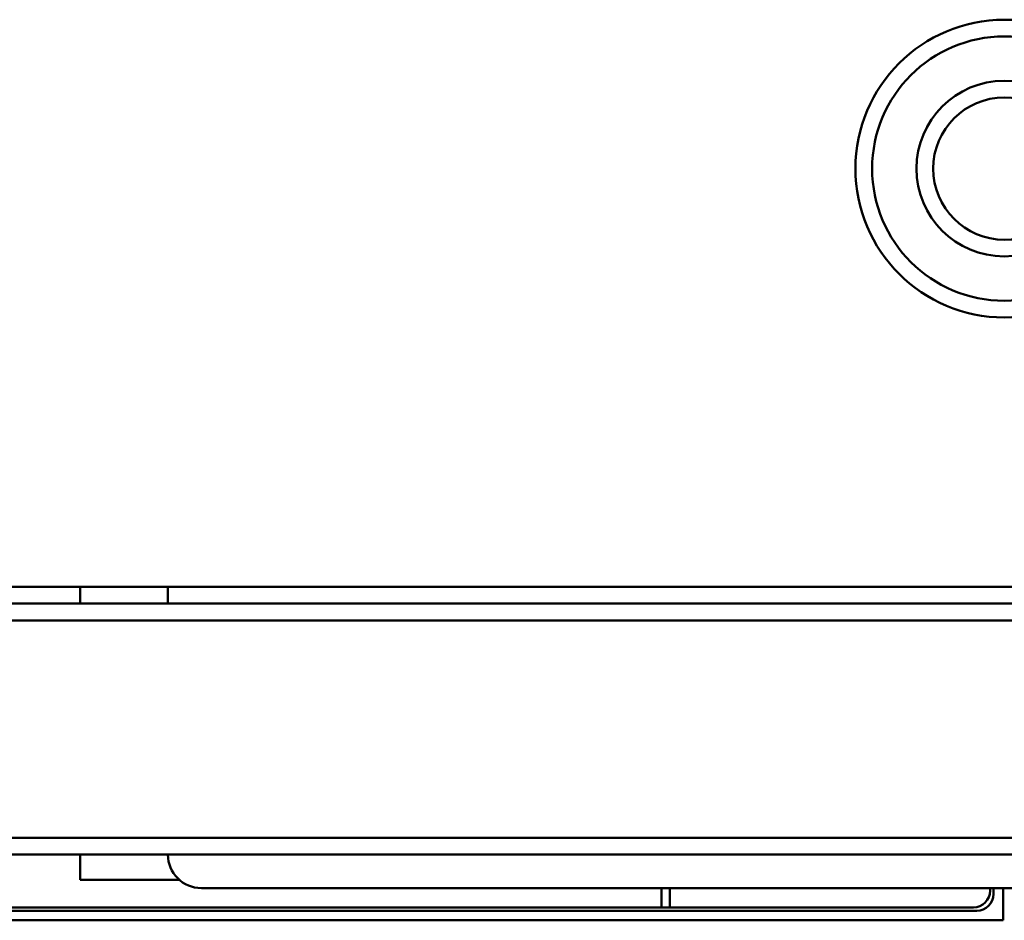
# Model space of a CAD drawing. Header units: millimetres. Extents: x 0 to 2239, y -60 to 841.
# Tile 27 of 161: x 336 to 395, y 440 to 493. Entities that reach past the tile are written whole.
import ezdxf

# ---------------------------------------------------------------- set-up
doc = ezdxf.new("R2010")
doc.units = ezdxf.units.MM
doc.layers.add('Sichtbar (ISO)', color=7, linetype='Continuous', lineweight=50)

msp = doc.modelspace()

# ---------------------------------------------------------------- linework, layer by layer
at = {"layer": 'Sichtbar (ISO)'}
for p, q in [((462.787, 459.471), (327.787, 459.471)), ((340.037, 458.471), (340.037, 459.471)), ((345.287, 458.471), (345.287, 459.471)), ((256.787, 458.471), (533.787, 458.471)), ((533.787, 457.471), (256.787, 457.471)), ((614.787, 444.471), (175.787, 444.471)), ((614.787, 443.471), (175.787, 443.471)), ((340.037, 441.971), (340.037, 443.471)), ((345.964, 441.971), (340.037, 441.971)), ((347.287, 441.471), (443.287, 441.471)), ((374.787, 441.471), (374.787, 440.302)), ((375.287, 441.471), (375.287, 440.32)), ((394.438, 441.319), (394.438, 441.471)), ((394.64, 441.118), (394.64, 441.471)), ((395.212, 441.471), (395.212, 439.546)), ((374.787, 440.302), (280.787, 440.302)), ((374.787, 440.302), (375.287, 440.32)), ((375.287, 440.32), (393.438, 440.32)), ((256.287, 440.118), (393.64, 440.118)), ((395.212, 439.546), (256.287, 439.546))]:
    msp.add_line(p, q, dxfattribs=at)
for radius in [8.9, 7.9, 5.25, 4.25]:
    msp.add_circle((395.287, 484.471), radius, dxfattribs=at)
for centre, radius, start, end in [((347.287, 443.471), 2, 180, 270), ((393.64, 441.118), 1, 270, 0)]:
    msp.add_arc(centre, radius, start, end, dxfattribs=at)
msp.add_ellipse((393.437, 441.32), major_axis=(0.708, -0.708), ratio=0.998783, start_param=5.498396, end_param=7.067974, dxfattribs=at)

doc.saveas('drawing.dxf')
